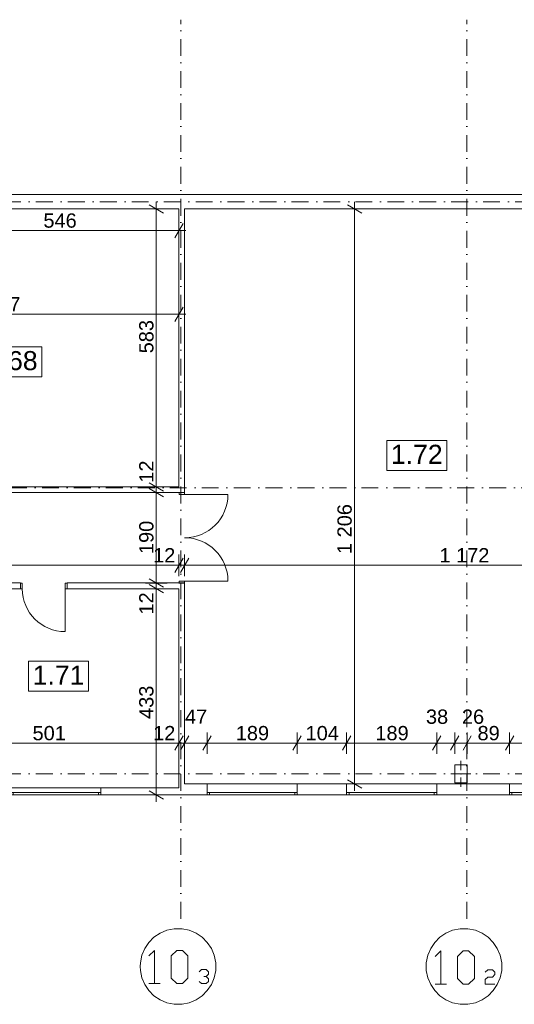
# Model space of a CAD drawing. Extents: x -283435 to 14216, y -77540 to 30522.
# Tile 23 of 177: x -203586 to -193205, y -77498 to -56843. Entities that reach past the tile are written whole.
import ezdxf

# ---------------------------------------------------------------- set-up
doc = ezdxf.new("R2010")
doc.units = 0
doc.header["$MEASUREMENT"] = 0
doc.linetypes.add('Kropki i Kreski', pattern=[670.277762, 352.777767, -176.388884, 0, -141.111112])
for name, color, linetype in [('Drzwi ArchiCAD', 7, 'Continuous'), ('Okna ArchiCADa', 7, 'Continuous'), ('SŁUPY', 7, 'Continuous'), ('WYMIARY', 7, 'Continuous'), ('ŚCIANY', 7, 'Continuous')]:
    doc.layers.add(name, color=color, linetype=linetype)
for name, color, linetype, lineweight in [('Drzwi ArchiCAD_Nr_Pióra__3', 3, 'Continuous', 18), ('Drzwi ArchiCAD_Nr_Pióra__7', 7, 'Continuous', 18), ('Okna ArchiCADa_Nr_Pióra__23', 23, 'Continuous', 18), ('Okna ArchiCADa_Nr_Pióra__3', 3, 'Continuous', 18), ('Okna ArchiCADa_Nr_Pióra__7', 7, 'Continuous', 18), ('OPISY_Nr_Pióra__65', 65, 'Continuous', 18), ('OPISY_Nr_Pióra__86', 86, 'Continuous', 18), ('OSIE_Nr_Pióra__5', 5, 'Continuous', 18), ('OSIE_Nr_Pióra__7', 7, 'Continuous', 18), ('SŁUPY_Nr_Pióra__20', 20, 'Continuous', 18), ('WYMIARY_Nr_Pióra__4', 4, 'Continuous', 18), ('WYMIARY_Nr_Pióra__5', 5, 'Continuous', 18), ('ŚCIANY_Nr_Pióra__7', 7, 'Continuous', 18)]:
    doc.layers.add(name, color=color, linetype=linetype, lineweight=lineweight)
doc.layers.add('SŁUPY_Nr_Pióra__28', color=7, linetype='Continuous', lineweight=18, true_color=0x260900)
doc.styles.add('GENERATED_STYLE_1', font='arial.ttf')
doc.styles.add('GENERATED_STYLE_2', font='txt')
doc.dimstyles.new('GENERATED_STYLE__1', dxfattribs={"dimtxt": 300, "dimasz": 228, "dimexe": 0.18, "dimexo": 0, "dimgap": 0.09, "dimtad": 1, "dimdec": 0, "dimlfac": 0.1, "dimzin": 0, "dimdsep": 46, "dimtxsty": 'GENERATED_STYLE_2', "dimblk": 'ARROWHEAD_2', "dimblk1": 'ARROWHEAD_2', "dimblk2": 'ARROWHEAD_2', "dimcen": 0.09, "dimclrd": 256, "dimclre": 256, "dimclrt": 256, "dimazin": 0, "dimtfac": 1, "dimtdec": 4, "dimtmove": 0, "dimatfit": 3, "dimfxl": 1, "dimtolj": 1, "dimtzin": 0, "dimarcsym": 0})
doc.dimstyles.new('GENERATED_STYLE__2', dxfattribs={"dimtxt": 300, "dimasz": 228, "dimexe": 0.18, "dimexo": 0, "dimgap": 0.09, "dimtad": 1, "dimtih": 1, "dimtoh": 1, "dimdec": 0, "dimlfac": 0.1, "dimzin": 0, "dimdsep": 46, "dimtxsty": 'GENERATED_STYLE_2', "dimblk": 'ARROWHEAD_2', "dimblk1": 'ARROWHEAD_2', "dimblk2": 'ARROWHEAD_2', "dimcen": 0.09, "dimclrd": 256, "dimclre": 256, "dimclrt": 256, "dimazin": 0, "dimtfac": 1, "dimtdec": 4, "dimtmove": 0, "dimatfit": 3, "dimfxl": 1, "dimtolj": 1, "dimtzin": 0, "dimarcsym": 0})
doc.dimstyles.new('GENERATED_STYLE__4', dxfattribs={"dimtxt": 300, "dimasz": 228, "dimexe": 0.18, "dimexo": 0, "dimgap": 0.09, "dimtad": 1, "dimdec": 0, "dimlfac": 0.1, "dimzin": 0, "dimdsep": 46, "dimtxsty": 'GENERATED_STYLE_2', "dimblk": 'ARROWHEAD_2', "dimblk1": 'ARROWHEAD_2', "dimblk2": 'ARROWHEAD_2', "dimcen": 0.09, "dimclrd": 256, "dimclre": 256, "dimclrt": 256, "dimazin": 0, "dimtfac": 1, "dimtdec": 4, "dimtmove": 2, "dimatfit": 3, "dimfxl": 1, "dimtolj": 1, "dimtzin": 0, "dimarcsym": 0})

# ---------------------------------------------------------------- blocks, each defined once
blk = doc.blocks.new('O M panel zakrzywiony 12_47')
at = {"layer": 'Okna ArchiCADa_Nr_Pióra__23', "linetype": 'Continuous'}
for p, q in [((-895, 0), (-945, 0)), ((-895, -50), (-895, 0)), ((945, 0), (895, 0)), ((895, 0), (895, -50)), ((-945, -50), (-895, -50)), ((895, -50), (945, -50))]:
    blk.add_line(p, q, dxfattribs=at)
at = {"layer": 'Okna ArchiCADa_Nr_Pióra__3', "linetype": 'Continuous'}
for p, q in [((-945, 0), (945, 0)), ((895, 0), (-895, 0)), ((-945, -150), (945, -150)), ((-895, -50), (895, -50))]:
    blk.add_line(p, q, dxfattribs=at)
at = {"layer": 'Okna ArchiCADa_Nr_Pióra__7', "linetype": 'Continuous'}
for p, q in [((-945, 0), (-945, -50)), ((945, 0), (945, -50))]:
    blk.add_line(p, q, dxfattribs=at)
blk = doc.blocks.new('Ściana_164', base_point=(-230530, -72956))
at = {"layer": 'ŚCIANY_Nr_Pióra__7', "linetype": 'Continuous'}
for p, q in [((-201882, -73056), (-201882, -72956)), ((-200244, -72956), (-201882, -72956)), ((-201882, -73106), (-201882, -73056)), ((-201882, -73106), (-200244, -73106))]:
    blk.add_line(p, q, dxfattribs=at)
at = {"layer": 'Okna ArchiCADa', "linetype": 'Continuous', "xscale": -1, "rotation": 180}
blk.add_blockref('O M panel zakrzywiony 12_47', (-202827, -73106), dxfattribs=at)
blk = doc.blocks.new('Ściana_464', base_point=(-228986, -60663))
at = {"layer": 'ŚCIANY_Nr_Pióra__7', "linetype": 'Continuous'}
for p, q in [((-188404, -60513), (-228986, -60513)), ((-207610, -60813), (-200244, -60813)), ((-200124, -60813), (-188404, -60813))]:
    blk.add_line(p, q, dxfattribs=at)
blk = doc.blocks.new('D1 Drzwi proste 12_147')
at = {"layer": 'Drzwi ArchiCAD_Nr_Pióra__3', "linetype": 'Continuous'}
for p, q in [((450, 0), (450, 900)), ((-450, 0), (-490, 0)), ((-490, 0), (-490, -115)), ((-450, -115), (-450, 0)), ((490, 0), (450, 0)), ((450, 0), (450, -115)), ((490, -115), (490, 0)), ((-490, -115), (-450, -115)), ((450, -115), (490, -115))]:
    blk.add_line(p, q, dxfattribs=at)
blk.add_arc((450, 0), 900, 90, 180, dxfattribs=at)
at = {"layer": 'Drzwi ArchiCAD_Nr_Pióra__7', "linetype": 'Continuous'}
for p, q in [((-490, 0), (-490, -115)), ((490, 0), (490, -115))]:
    blk.add_line(p, q, dxfattribs=at)
blk = doc.blocks.new('Ściana_466', base_point=(-208636, -68660))
at = {"layer": 'ŚCIANY_Nr_Pióra__7', "linetype": 'Continuous'}
for p, q in [((-208756, -68780), (-207885, -68780)), ((-207885, -68660), (-208636, -68660)), ((-207885, -68665), (-207885, -68660)), ((-207885, -68780), (-207885, -68665)), ((-206905, -68665), (-206905, -68660)), ((-203571, -68660), (-206905, -68660)), ((-206905, -68780), (-206905, -68665)), ((-206905, -68780), (-205370, -68780)), ((-205250, -68780), (-203571, -68780)), ((-203571, -68665), (-203571, -68660)), ((-203571, -68780), (-203571, -68665)), ((-202591, -68665), (-202591, -68660)), ((-200244, -68660), (-202591, -68660)), ((-202591, -68780), (-202591, -68665)), ((-202591, -68780), (-200244, -68780))]:
    blk.add_line(p, q, dxfattribs=at)
at = {"layer": 'Drzwi ArchiCAD', "linetype": 'Continuous', "xscale": -1, "rotation": 180}
for p in [(-207395, -68780), (-203081, -68780)]:
    blk.add_blockref('D1 Drzwi proste 12_147', p, dxfattribs=at)
blk = doc.blocks.new('D2 Drzwi podw. proste 12_26')
at = {"layer": 'Drzwi ArchiCAD_Nr_Pióra__3', "linetype": 'Continuous'}
for p, q in [((-908, 0), (-908, 908)), ((908, 0), (908, 908)), ((-908, 0), (-948, 0)), ((-948, 0), (-948, -115)), ((-908, -115), (-908, 0)), ((948, 0), (908, 0)), ((908, 0), (908, -115)), ((948, -115), (948, 0)), ((-948, -115), (-908, -115)), ((908, -115), (948, -115))]:
    blk.add_line(p, q, dxfattribs=at)
for centre, start, end in [((-908, 0), 0, 90), ((908, 0), 90, 180)]:
    blk.add_arc(centre, 908, start, end, dxfattribs=at)
at = {"layer": 'Drzwi ArchiCAD_Nr_Pióra__7', "linetype": 'Continuous'}
for p, q in [((-948, 0), (-948, -115)), ((948, 0), (948, -115))]:
    blk.add_line(p, q, dxfattribs=at)
blk = doc.blocks.new('Ściana_467', base_point=(-200244, -73106))
at = {"layer": 'ŚCIANY_Nr_Pióra__7', "linetype": 'Continuous'}
for p, q in [((-200244, -60813), (-200244, -66643)), ((-200124, -66763), (-200124, -60813)), ((-200239, -66763), (-200244, -66763)), ((-200124, -66763), (-200239, -66763)), ((-200239, -68660), (-200244, -68660)), ((-200244, -68780), (-200244, -72956)), ((-200124, -68660), (-200239, -68660)), ((-200124, -72876), (-200124, -68660))]:
    blk.add_line(p, q, dxfattribs=at)
at = {"layer": 'Drzwi ArchiCAD', "linetype": 'Continuous', "rotation": 270}
blk.add_blockref('D2 Drzwi podw. proste 12_26', (-200124, -67711), dxfattribs=at)
blk = doc.blocks.new('D2 Drzwi podw. proste 12_27')
at = {"layer": 'Drzwi ArchiCAD_Nr_Pióra__3', "linetype": 'Continuous'}
for p, q in [((-920, 0), (-920, 920)), ((920, 0), (920, 920)), ((-920, 0), (-960, 0)), ((-960, 0), (-960, -115)), ((-920, -115), (-920, 0)), ((960, 0), (920, 0)), ((920, 0), (920, -115)), ((960, -115), (960, 0)), ((-960, -115), (-920, -115)), ((920, -115), (960, -115))]:
    blk.add_line(p, q, dxfattribs=at)
for centre, start, end in [((-920, 0), 0, 90), ((920, 0), 90, 180)]:
    blk.add_arc(centre, 920, start, end, dxfattribs=at)
at = {"layer": 'Drzwi ArchiCAD_Nr_Pióra__7', "linetype": 'Continuous'}
for p, q in [((-960, 0), (-960, -115)), ((960, 0), (960, -115))]:
    blk.add_line(p, q, dxfattribs=at)
blk = doc.blocks.new('Ściana_480', base_point=(-200244, -66763))
at = {"layer": 'ŚCIANY_Nr_Pióra__7', "linetype": 'Continuous'}
for p, q in [((-207610, -66643), (-207610, -66758)), ((-205690, -66643), (-205690, -66758)), ((-200244, -66643), (-205690, -66643)), ((-207730, -66763), (-207610, -66763)), ((-207610, -66758), (-207610, -66763)), ((-205690, -66758), (-205690, -66763)), ((-205690, -66763), (-200244, -66763))]:
    blk.add_line(p, q, dxfattribs=at)
at = {"layer": 'Drzwi ArchiCAD', "linetype": 'Continuous', "xscale": -1}
blk.add_blockref('D2 Drzwi podw. proste 12_27', (-206650, -66643), dxfattribs=at)
blk = doc.blocks.new('O M panel zakrzywiony 12_64')
at = {"layer": 'Okna ArchiCADa_Nr_Pióra__23', "linetype": 'Continuous'}
for p, q in [((-895, 0), (-945, 0)), ((-895, -50), (-895, 0)), ((945, 0), (895, 0)), ((895, 0), (895, -50)), ((-945, -50), (-895, -50)), ((895, -50), (945, -50))]:
    blk.add_line(p, q, dxfattribs=at)
at = {"layer": 'Okna ArchiCADa_Nr_Pióra__3', "linetype": 'Continuous'}
for p, q in [((-945, 0), (945, 0)), ((895, 0), (-895, 0)), ((-895, -50), (895, -50)), ((-945, -230), (945, -230))]:
    blk.add_line(p, q, dxfattribs=at)
at = {"layer": 'Okna ArchiCADa_Nr_Pióra__7', "linetype": 'Continuous'}
for p, q in [((-945, 0), (-945, -50)), ((945, 0), (945, -50))]:
    blk.add_line(p, q, dxfattribs=at)
blk = doc.blocks.new('O M panel zakrzywiony 12_65')
at = {"layer": 'Okna ArchiCADa_Nr_Pióra__23', "linetype": 'Continuous'}
for p, q in [((-1945, 0), (-1995, 0)), ((-1945, -50), (-1945, 0)), ((1995, 0), (1945, 0)), ((1945, 0), (1945, -50)), ((-1995, -50), (-1945, -50)), ((1945, -50), (1995, -50))]:
    blk.add_line(p, q, dxfattribs=at)
at = {"layer": 'Okna ArchiCADa_Nr_Pióra__3', "linetype": 'Continuous'}
for p, q in [((-1995, 0), (1995, 0)), ((1945, 0), (-1945, 0)), ((-1945, -50), (1945, -50)), ((-1995, -230), (1995, -230))]:
    blk.add_line(p, q, dxfattribs=at)
at = {"layer": 'Okna ArchiCADa_Nr_Pióra__7', "linetype": 'Continuous'}
for p, q in [((-1995, 0), (-1995, -50)), ((1995, 0), (1995, -50))]:
    blk.add_line(p, q, dxfattribs=at)
blk = doc.blocks.new('Ściana_490', base_point=(-200244, -73106))
at = {"layer": 'ŚCIANY_Nr_Pióra__7', "linetype": 'Continuous'}
for p, q in [((-199654, -72876), (-200124, -72876)), ((-199654, -73056), (-199654, -72876)), ((-197764, -73056), (-197764, -72876)), ((-196724, -72876), (-197764, -72876)), ((-196724, -73056), (-196724, -72876)), ((-194834, -73056), (-194834, -72876)), ((-193304, -72876), (-194834, -72876)), ((-193304, -73056), (-193304, -72876)), ((-189314, -73056), (-189314, -72876)), ((-188404, -72876), (-189314, -72876)), ((-188154, -73106), (-188154, -72876)), ((-200244, -73106), (-199654, -73106)), ((-199654, -73106), (-199654, -73056)), ((-197764, -73106), (-197764, -73056)), ((-197764, -73106), (-196724, -73106)), ((-196724, -73106), (-196724, -73056)), ((-194834, -73106), (-194834, -73056)), ((-194834, -73106), (-193304, -73106)), ((-193304, -73106), (-193304, -73056)), ((-189314, -73106), (-189314, -73056)), ((-189314, -73106), (-188154, -73106))]:
    blk.add_line(p, q, dxfattribs=at)
at = {"layer": 'Okna ArchiCADa', "linetype": 'Continuous', "xscale": -1, "rotation": 180}
for name, p in [('O M panel zakrzywiony 12_64', (-198709, -73106)), ('O M panel zakrzywiony 12_64', (-195779, -73106)), ('O M panel zakrzywiony 12_65', (-191309, -73106))]:
    blk.add_blockref(name, p, dxfattribs=at)
blk = doc.blocks.new('Słup_158', base_point=(-194324, -72663))
at = {"layer": 'SŁUPY_Nr_Pióra__20', "linetype": 'Continuous'}
for p, q in [((-194324, -72583), (-194324, -72393)), ((-194404, -72663), (-194534, -72663)), ((-194244, -72663), (-194114, -72663)), ((-194324, -72743), (-194324, -72933))]:
    blk.add_line(p, q, dxfattribs=at)
blk.add_point((-194324, -72663), dxfattribs=at)
at = {"layer": 'SŁUPY_Nr_Pióra__28', "linetype": 'Continuous', "flags": 128}
blk.add_lwpolyline([(-194194, -72473), (-194454, -72473), (-194454, -72853), (-194194, -72853)], close=True, dxfattribs=at)
blk = doc.blocks.new('*D2336')
at = {"layer": 'WYMIARY_Nr_Pióra__4', "linetype": 'Continuous', "transparency": 16777216}
for p, q in [((-205617, -61116), (-205791, -61416)), ((-205704, -61491), (-205704, -61041)), ((-200331, -61416), (-200157, -61116)), ((-200244, -61491), (-200244, -61041)), ((-205704, -61266), (-200244, -61266)), ((-200244, -61266), (-200097, -61266))]:
    blk.add_line(p, q, dxfattribs=at)
at = {"layer": 'WYMIARY_Nr_Pióra__5', "transparency": 16777216, "char_height": 300, "attachment_point": 1, "style": 'GENERATED_STYLE_1'}
for s, insert in [('{48}', (-205617, -60906)), ('{546}', (-203088, -60906))]:
    blk.add_mtext(s, dxfattribs=dict(at, insert=insert))
blk = doc.blocks.new('ARROWHEAD_2')
at = {"linetype": 'Continuous'}
for p, q in [((0, 0), (-1, 0)), ((-0.378, -0.655), (0.378, 0.655))]:
    blk.add_line(p, q, dxfattribs=at)
blk = doc.blocks.new('*D2347')
at = {"layer": 'WYMIARY_Nr_Pióra__4', "linetype": 'Continuous', "transparency": 16777216}
for p, q in [((-200493, -68780), (-200943, -68780)), ((-200868, -68693), (-200568, -68866)), ((-200718, -73106), (-200718, -68780)), ((-200493, -73106), (-200943, -73106)), ((-200868, -73019), (-200568, -73192)), ((-200718, -73253), (-200718, -73106))]:
    blk.add_line(p, q, dxfattribs=at)
at = {"layer": 'WYMIARY_Nr_Pióra__5', "transparency": 16777216, "char_height": 300, "attachment_point": 1, "rotation": 90, "style": 'GENERATED_STYLE_1'}
for s, insert in [('{12}', (-201078, -69322)), ('{433}', (-201078, -71512))]:
    blk.add_mtext(s, dxfattribs=dict(at, insert=insert))
blk = doc.blocks.new('*D2348')
at = {"layer": 'WYMIARY_Nr_Pióra__4', "linetype": 'Continuous', "transparency": 16777216}
for p, q in [((-200868, -68573), (-200568, -68746)), ((-200493, -68660), (-200943, -68660)), ((-200493, -68780), (-200943, -68780)), ((-200868, -68693), (-200568, -68866)), ((-200718, -68780), (-200718, -68660))]:
    blk.add_line(p, q, dxfattribs=at)
blk = doc.blocks.new('*D2349')
at = {"layer": 'WYMIARY_Nr_Pióra__4', "linetype": 'Continuous', "transparency": 16777216}
for p, q in [((-200868, -66676), (-200568, -66850)), ((-200493, -66763), (-200943, -66763)), ((-200718, -68660), (-200718, -66763)), ((-200868, -68573), (-200568, -68746)), ((-200493, -68660), (-200943, -68660))]:
    blk.add_line(p, q, dxfattribs=at)
at = {"layer": 'WYMIARY_Nr_Pióra__5', "transparency": 16777216, "insert": (-201078, -68053), "char_height": 300, "attachment_point": 1, "rotation": 90, "style": 'GENERATED_STYLE_1'}
blk.add_mtext('{190}', dxfattribs=at)
blk = doc.blocks.new('*D2350')
at = {"layer": 'WYMIARY_Nr_Pióra__4', "linetype": 'Continuous', "transparency": 16777216}
for p, q in [((-200493, -66643), (-200943, -66643)), ((-200868, -66556), (-200568, -66730)), ((-200868, -66676), (-200568, -66850)), ((-200718, -66763), (-200718, -66643)), ((-200493, -66763), (-200943, -66763))]:
    blk.add_line(p, q, dxfattribs=at)
blk = doc.blocks.new('*D2351')
at = {"layer": 'WYMIARY_Nr_Pióra__4', "linetype": 'Continuous', "transparency": 16777216}
for p, q in [((-200718, -60813), (-200718, -60666)), ((-200493, -60813), (-200943, -60813)), ((-200568, -60900), (-200868, -60726)), ((-200718, -66643), (-200718, -60813)), ((-200493, -66643), (-200943, -66643)), ((-200868, -66556), (-200568, -66730))]:
    blk.add_line(p, q, dxfattribs=at)
at = {"layer": 'WYMIARY_Nr_Pióra__5', "transparency": 16777216, "char_height": 300, "attachment_point": 1, "rotation": 90, "style": 'GENERATED_STYLE_1'}
for s, insert in [('{583}', (-201078, -63842)), ('{12}', (-201078, -66556))]:
    blk.add_mtext(s, dxfattribs=dict(at, insert=insert))
blk = doc.blocks.new('*D2356')
at = {"layer": 'WYMIARY_Nr_Pióra__4', "linetype": 'Continuous', "transparency": 16777216}
for p, q in [((-205163, -71869), (-205337, -72169)), ((-205250, -72244), (-205250, -71794)), ((-200157, -71869), (-200331, -72169)), ((-200244, -72244), (-200244, -71794)), ((-205250, -72019), (-200244, -72019))]:
    blk.add_line(p, q, dxfattribs=at)
at = {"layer": 'WYMIARY_Nr_Pióra__5', "transparency": 16777216, "char_height": 300, "attachment_point": 1, "style": 'GENERATED_STYLE_1'}
for s, insert in [('{501}', (-203316, -71659)), ('{12}', (-200786, -71659))]:
    blk.add_mtext(s, dxfattribs=dict(at, insert=insert))
blk = doc.blocks.new('*D2357')
at = {"layer": 'WYMIARY_Nr_Pióra__4', "linetype": 'Continuous', "transparency": 16777216}
for p, q in [((-200157, -71869), (-200331, -72169)), ((-200244, -72244), (-200244, -71794)), ((-200037, -71869), (-200211, -72169)), ((-200124, -72244), (-200124, -71794)), ((-200244, -72019), (-200124, -72019))]:
    blk.add_line(p, q, dxfattribs=at)
blk = doc.blocks.new('*D2358')
at = {"layer": 'WYMIARY_Nr_Pióra__4', "linetype": 'Continuous', "transparency": 16777216}
for p, q in [((-200037, -71869), (-200211, -72169)), ((-200124, -72244), (-200124, -71794)), ((-199567, -71869), (-199741, -72169)), ((-199654, -72244), (-199654, -71794)), ((-200124, -72019), (-199654, -72019))]:
    blk.add_line(p, q, dxfattribs=at)
at = {"layer": 'WYMIARY_Nr_Pióra__5', "transparency": 16777216, "insert": (-200117, -71314), "char_height": 300, "attachment_point": 1, "style": 'GENERATED_STYLE_1'}
blk.add_mtext('{47}', dxfattribs=at)
blk = doc.blocks.new('*D2359')
at = {"layer": 'WYMIARY_Nr_Pióra__4', "linetype": 'Continuous', "transparency": 16777216}
for p, q in [((-199567, -71869), (-199741, -72169)), ((-199654, -72244), (-199654, -71794)), ((-197677, -71869), (-197851, -72169)), ((-197764, -72244), (-197764, -71794)), ((-199654, -72019), (-197764, -72019))]:
    blk.add_line(p, q, dxfattribs=at)
at = {"layer": 'WYMIARY_Nr_Pióra__5', "transparency": 16777216, "insert": (-199051, -71659), "char_height": 300, "attachment_point": 1, "style": 'GENERATED_STYLE_1'}
blk.add_mtext('{189}', dxfattribs=at)
blk = doc.blocks.new('*D2360')
at = {"layer": 'WYMIARY_Nr_Pióra__4', "linetype": 'Continuous', "transparency": 16777216}
for p, q in [((-197677, -71869), (-197851, -72169)), ((-197764, -72244), (-197764, -71794)), ((-196637, -71869), (-196811, -72169)), ((-196724, -72244), (-196724, -71794)), ((-197764, -72019), (-196724, -72019))]:
    blk.add_line(p, q, dxfattribs=at)
at = {"layer": 'WYMIARY_Nr_Pióra__5', "transparency": 16777216, "insert": (-197586, -71659), "char_height": 300, "attachment_point": 1, "style": 'GENERATED_STYLE_1'}
blk.add_mtext('{104}', dxfattribs=at)
blk = doc.blocks.new('*D2361')
at = {"layer": 'WYMIARY_Nr_Pióra__4', "linetype": 'Continuous', "transparency": 16777216}
for p, q in [((-196637, -71869), (-196811, -72169)), ((-196724, -72244), (-196724, -71794)), ((-194747, -71869), (-194921, -72169)), ((-194834, -72244), (-194834, -71794)), ((-196724, -72019), (-194834, -72019))]:
    blk.add_line(p, q, dxfattribs=at)
at = {"layer": 'WYMIARY_Nr_Pióra__5', "transparency": 16777216, "char_height": 300, "attachment_point": 1, "style": 'GENERATED_STYLE_1'}
for s, insert in [('{38}', (-195059, -71314)), ('{189}', (-196121, -71659))]:
    blk.add_mtext(s, dxfattribs=dict(at, insert=insert))
blk = doc.blocks.new('*D2362')
at = {"layer": 'WYMIARY_Nr_Pióra__4', "linetype": 'Continuous', "transparency": 16777216}
for p, q in [((-194747, -71869), (-194921, -72169)), ((-194834, -72244), (-194834, -71794)), ((-194367, -71869), (-194541, -72169)), ((-194454, -72244), (-194454, -71794)), ((-194834, -72019), (-194454, -72019))]:
    blk.add_line(p, q, dxfattribs=at)
blk = doc.blocks.new('*D2363')
at = {"layer": 'WYMIARY_Nr_Pióra__4', "linetype": 'Continuous', "transparency": 16777216}
for p, q in [((-194367, -71869), (-194541, -72169)), ((-194454, -72244), (-194454, -71794)), ((-194107, -71869), (-194281, -72169)), ((-194194, -72244), (-194194, -71794)), ((-194454, -72019), (-194194, -72019))]:
    blk.add_line(p, q, dxfattribs=at)
at = {"layer": 'WYMIARY_Nr_Pióra__5', "transparency": 16777216, "insert": (-194304, -71314), "char_height": 300, "attachment_point": 1, "style": 'GENERATED_STYLE_1'}
blk.add_mtext('{26}', dxfattribs=at)
blk = doc.blocks.new('*D2364')
at = {"layer": 'WYMIARY_Nr_Pióra__4', "linetype": 'Continuous', "transparency": 16777216}
for p, q in [((-194107, -71869), (-194281, -72169)), ((-194194, -72244), (-194194, -71794)), ((-193217, -71869), (-193391, -72169)), ((-193304, -72244), (-193304, -71794)), ((-194194, -72019), (-193304, -72019))]:
    blk.add_line(p, q, dxfattribs=at)
at = {"layer": 'WYMIARY_Nr_Pióra__5', "transparency": 16777216, "insert": (-193977, -71659), "char_height": 300, "attachment_point": 1, "style": 'GENERATED_STYLE_1'}
blk.add_mtext('{89}', dxfattribs=at)
blk = doc.blocks.new('*D2365')
at = {"layer": 'WYMIARY_Nr_Pióra__4', "linetype": 'Continuous', "transparency": 16777216}
for p, q in [((-193217, -71869), (-193391, -72169)), ((-193304, -72244), (-193304, -71794)), ((-189227, -71869), (-189401, -72169)), ((-189314, -72244), (-189314, -71794)), ((-193304, -72019), (-189314, -72019))]:
    blk.add_line(p, q, dxfattribs=at)
at = {"layer": 'WYMIARY_Nr_Pióra__5', "transparency": 16777216, "insert": (-191651, -71659), "char_height": 300, "attachment_point": 1, "style": 'GENERATED_STYLE_1'}
blk.add_mtext('{399}', dxfattribs=at)
blk = doc.blocks.new('*D2366')
at = {"layer": 'WYMIARY_Nr_Pióra__4', "linetype": 'Continuous', "transparency": 16777216}
for p, q in [((-189227, -71869), (-189401, -72169)), ((-189314, -72244), (-189314, -71794)), ((-188317, -71869), (-188491, -72169)), ((-188404, -72244), (-188404, -71794)), ((-189314, -72019), (-188404, -72019))]:
    blk.add_line(p, q, dxfattribs=at)
at = {"layer": 'WYMIARY_Nr_Pióra__5', "transparency": 16777216, "insert": (-189087, -71659), "char_height": 300, "attachment_point": 1, "style": 'GENERATED_STYLE_1'}
blk.add_mtext('{91}', dxfattribs=at)
blk = doc.blocks.new('*D2367')
at = {"layer": 'WYMIARY_Nr_Pióra__4', "linetype": 'Continuous', "transparency": 16777216}
for p, q in [((-188317, -71869), (-188491, -72169)), ((-188404, -72244), (-188404, -71794)), ((-188067, -71869), (-188241, -72169)), ((-188154, -72244), (-188154, -71794)), ((-188404, -72019), (-188154, -72019))]:
    blk.add_line(p, q, dxfattribs=at)
blk = doc.blocks.new('*D2368')
at = {"layer": 'WYMIARY_Nr_Pióra__4', "linetype": 'Continuous', "transparency": 16777216}
for p, q in [((-188067, -71869), (-188241, -72169)), ((-188154, -72244), (-188154, -71794)), ((-176491, -72169), (-176317, -71869)), ((-176404, -72244), (-176404, -71794)), ((-188154, -72019), (-176404, -72019)), ((-176404, -72019), (-176257, -72019))]:
    blk.add_line(p, q, dxfattribs=at)
at = {"layer": 'WYMIARY_Nr_Pióra__5', "transparency": 16777216, "char_height": 300, "attachment_point": 1, "style": 'GENERATED_STYLE_1'}
for s, insert in [('{25}', (-188067, -71659)), ('{1\xa0175}', (-182564, -71659))]:
    blk.add_mtext(s, dxfattribs=dict(at, insert=insert))
blk = doc.blocks.new('*D2369')
at = {"layer": 'WYMIARY_Nr_Pióra__4', "linetype": 'Continuous', "transparency": 16777216}
for p, q in [((-208549, -68138), (-208722, -68438)), ((-208636, -68513), (-208636, -68063)), ((-200157, -68138), (-200331, -68438)), ((-200244, -68513), (-200244, -68063)), ((-208783, -68288), (-208636, -68288)), ((-208636, -68288), (-200244, -68288))]:
    blk.add_line(p, q, dxfattribs=at)
at = {"layer": 'WYMIARY_Nr_Pióra__5', "transparency": 16777216, "char_height": 300, "attachment_point": 1, "style": 'GENERATED_STYLE_1'}
for s, insert in [('{839}', (-205009, -67928)), ('{12}', (-200786, -67928))]:
    blk.add_mtext(s, dxfattribs=dict(at, insert=insert))
blk = doc.blocks.new('*D2370')
at = {"layer": 'WYMIARY_Nr_Pióra__4', "linetype": 'Continuous', "transparency": 16777216}
for p, q in [((-200157, -68138), (-200331, -68438)), ((-200244, -68513), (-200244, -68063)), ((-200037, -68138), (-200211, -68438)), ((-200124, -68513), (-200124, -68063)), ((-200244, -68288), (-200124, -68288))]:
    blk.add_line(p, q, dxfattribs=at)
blk = doc.blocks.new('*D2371')
at = {"layer": 'WYMIARY_Nr_Pióra__4', "linetype": 'Continuous', "transparency": 16777216}
for p, q in [((-200037, -68138), (-200211, -68438)), ((-200124, -68513), (-200124, -68063)), ((-188491, -68438), (-188317, -68138)), ((-188404, -68513), (-188404, -68063)), ((-200124, -68288), (-188404, -68288)), ((-188404, -68288), (-188257, -68288))]:
    blk.add_line(p, q, dxfattribs=at)
at = {"layer": 'WYMIARY_Nr_Pióra__5', "transparency": 16777216, "insert": (-194777, -67928), "char_height": 300, "attachment_point": 1, "style": 'GENERATED_STYLE_1'}
blk.add_mtext('{1\xa0172}', dxfattribs=at)
blk = doc.blocks.new('*D2374')
at = {"layer": 'WYMIARY_Nr_Pióra__4', "linetype": 'Continuous', "transparency": 16777216}
for p, q in [((-207524, -62873), (-207697, -63173)), ((-207610, -63248), (-207610, -62798)), ((-200331, -63173), (-200157, -62873)), ((-200244, -63248), (-200244, -62798)), ((-207757, -63023), (-207610, -63023)), ((-207610, -63023), (-200244, -63023)), ((-200244, -63023), (-200097, -63023))]:
    blk.add_line(p, q, dxfattribs=at)
at = {"layer": 'WYMIARY_Nr_Pióra__5', "transparency": 16777216, "insert": (-204269, -62663), "char_height": 300, "attachment_point": 1, "style": 'GENERATED_STYLE_1'}
blk.add_mtext('{737}', dxfattribs=at)
blk = doc.blocks.new('*D2375')
at = {"layer": 'WYMIARY_Nr_Pióra__4', "linetype": 'Continuous', "transparency": 16777216}
for p, q in [((-196558, -60813), (-196558, -60666)), ((-196333, -60813), (-196783, -60813)), ((-196408, -60900), (-196708, -60726)), ((-196558, -72876), (-196558, -60813)), ((-196333, -72876), (-196783, -72876)), ((-196708, -72789), (-196408, -72962)), ((-196558, -73023), (-196558, -72876))]:
    blk.add_line(p, q, dxfattribs=at)
at = {"layer": 'WYMIARY_Nr_Pióra__5', "transparency": 16777216, "insert": (-196918, -68053), "char_height": 300, "attachment_point": 1, "rotation": 90, "style": 'GENERATED_STYLE_1'}
blk.add_mtext('{1\xa0206}', dxfattribs=at)

msp = doc.modelspace()

# ---------------------------------------------------------------- linework, layer by layer
at = {"layer": 'OPISY_Nr_Pióra__65', "linetype": 'Continuous', "flags": 128}
for points in [[(-204382.6, -63703.3), (-203123.7, -63703.3), (-203123.7, -64331.8), (-204382.6, -64331.8)], [(-195882, -65668.5), (-194623.2, -65668.5), (-194623.2, -66297.1), (-195882, -66297.1)], [(-203399.5, -70300.8), (-202140.6, -70300.8), (-202140.6, -70929.3), (-203399.5, -70929.3)]]:
    msp.add_lwpolyline(points, close=True, dxfattribs=at)
at = {"layer": 'OSIE_Nr_Pióra__5', "linetype": 'Kropki i Kreski'}
for p, q in [((-200204, -75704.3), (-200204, -56842.9)), ((-194204, -75704.3), (-194204, -56842.9))]:
    msp.add_line(p, q, dxfattribs=at)
at = {"layer": 'OSIE_Nr_Pióra__7', "linetype": 'Kropki i Kreski'}
for p, q in [((-230728.9, -60663), (11369.3, -60663)), ((-233283.4, -66663), (11369.3, -66663)), ((-230728.9, -72663), (11369.3, -72663))]:
    msp.add_line(p, q, dxfattribs=at)
at = {"layer": 'OSIE_Nr_Pióra__7', "linetype": 'Continuous', "flags": 128}
for points in [[(-201055.7, -76703), (-201050.4, -76786.9), (-201018.9, -76943.7), (-200961.4, -77084.8), (-200872.5, -77210.2), (-200768.1, -77320.2), (-200637.4, -77403.8), (-200496, -77466.6), (-200344.5, -77497.7), (-200260.9, -77497.7), (-200177.1, -77497.7), (-200025.6, -77466.6), (-199884.5, -77403.8), (-199753.7, -77320.2), (-199649.1, -77210.2), (-199560.2, -77084.8), (-199502.7, -76943.7), (-199471.2, -76786.9), (-199465.9, -76703), (-199471.2, -76624.7), (-199502.7, -76467.9), (-199560.2, -76326.5), (-199649.1, -76201.1), (-199753.7, -76091.5), (-199884.5, -76007.6), (-200025.6, -75945), (-200177.1, -75913.6), (-200260.9, -75913.6), (-200344.5, -75913.6), (-200496, -75945), (-200637.4, -76007.6), (-200768.1, -76091.5), (-200872.5, -76201.1), (-200961.4, -76326.5), (-201018.9, -76467.9), (-201050.4, -76624.7)], [(-195052.9, -76703), (-195052.9, -76786.9), (-195016.4, -76943.7), (-194958.9, -77084.8), (-194875.3, -77210.2), (-194765.3, -77320.2), (-194639.9, -77403.8), (-194498.8, -77466.6), (-194341.7, -77497.7), (-194258.1, -77497.7), (-194179.9, -77497.7), (-194022.8, -77466.6), (-193881.7, -77403.8), (-193756.3, -77320.2), (-193646.3, -77210.2), (-193562.7, -77084.8), (-193500.1, -76943.7), (-193468.7, -76786.9), (-193468.7, -76703), (-193468.7, -76624.7), (-193500.1, -76467.9), (-193562.7, -76326.5), (-193646.3, -76201.1), (-193756.3, -76091.5), (-193881.7, -76007.6), (-194022.8, -75945), (-194179.9, -75913.6), (-194258.1, -75913.6), (-194341.7, -75913.6), (-194498.8, -75945), (-194639.9, -76007.6), (-194765.3, -76091.5), (-194875.3, -76201.1), (-194958.9, -76326.5), (-195016.4, -76467.9), (-195052.9, -76624.7)], [(-200287, -77063.8), (-200407.1, -76948.7), (-200407.1, -76483.3), (-200287, -76368.3), (-200172, -76368.3), (-200057, -76483.3), (-200057, -76948.7), (-200172, -77063.8)], [(-194279.2, -77074.4), (-194394.2, -76959.4), (-194394.2, -76494), (-194279.2, -76373.7), (-194164.2, -76373.7), (-194043.8, -76494), (-194043.8, -76959.4), (-194164.2, -77074.4)]]:
    msp.add_lwpolyline(points, close=True, dxfattribs=at)
for points in [[(-200757.5, -77063.8), (-200757.5, -76368.3), (-200872.5, -76483.3)], [(-194744.6, -77074.4), (-194744.6, -76373.7), (-194864.6, -76494)], [(-199669.9, -76917.3), (-199623, -76865.1), (-199623, -76818), (-199669.9, -76765.8), (-199769.5, -76765.8), (-199821.6, -76818)], [(-193813.8, -76823.3), (-193761.3, -76776.2), (-193662, -76776.2), (-193615.2, -76823.3), (-193615.2, -76875.5), (-193662, -76928), (-193761.3, -76928), (-193813.8, -76975.1), (-193813.8, -77074.4), (-193615.2, -77074.4)], [(-199821.6, -77016.9), (-199769.5, -77063.8), (-199669.9, -77063.8), (-199623, -77016.9), (-199623, -76964.5), (-199669.9, -76917.3), (-199722.3, -76917.3)], [(-200872.5, -77063.8), (-200637.4, -77063.8)], [(-194864.6, -77074.4), (-194629.6, -77074.4)]]:
    msp.add_lwpolyline(points, dxfattribs=at)

# ---------------------------------------------------------------- block references
at = {"layer": 'SŁUPY'}
msp.add_blockref('Słup_158', (-194324, -72663), dxfattribs=at)
at = {"layer": 'ŚCIANY'}
for name, p in [('Ściana_464', (-228985.5, -60663)), ('Ściana_467', (-200244, -73105.8)), ('Ściana_480', (-200244, -66762.9)), ('Ściana_466', (-208635.9, -68659.6)), ('Ściana_490', (-200244, -73105.8)), ('Ściana_164', (-230530.3, -72955.8))]:
    msp.add_blockref(name, p, dxfattribs=at)

# ---------------------------------------------------------------- texts
at = {"layer": 'OPISY_Nr_Pióra__86', "linetype": 'Continuous', "char_height": 400, "attachment_point": 2, "style": 'GENERATED_STYLE_1'}
for s, insert in [('{1.68}', (-203753.1, -63794.7)), ('{1.72}', (-195252.6, -65759.9)), ('{1.71}', (-202770, -70392.2))]:
    msp.add_mtext(s, dxfattribs=dict(at, insert=insert))

# ---------------------------------------------------------------- dimensions: what is measured, and where the dimension line sits
at = {"layer": 'WYMIARY', "linetype": 'Continuous'}
for base, p1, p2, dimstyle, picture, middle in [((-200718.2, -73105.8), (-200244, -66642.9), (-200244, -60813), 'GENERATED_STYLE__1', '*D2351', (-200928.2, -63504.4)), ((-196557.5, -72875.8), (-200124, -72875.8), (-200124, -60813), 'GENERATED_STYLE__4', '*D2375', (-196767.5, -67538.5)), ((-200718.2, -73105.8), (-200244, -66762.9), (-200244, -66642.9), 'GENERATED_STYLE__1', '*D2350', (-200928.2, -66331.3)), ((-200718.2, -73105.8), (-200244, -68659.6), (-200244, -66762.9), 'GENERATED_STYLE__1', '*D2349', (-200928.2, -67715.4)), ((-200718.2, -73105.8), (-200244, -68779.6), (-200244, -68659.6), 'GENERATED_STYLE__1', '*D2348', (-200928.2, -69096.7)), ((-200718.2, -73105.8), (-200244, -73105.8), (-200244, -68779.6), 'GENERATED_STYLE__1', '*D2347', (-200928.2, -71174.5))]:
    dim = msp.add_linear_dim(base=base, p1=p1, p2=p2, angle=90, dimstyle=dimstyle, dxfattribs=at)
    dim.commit()
    dim.dimension.update_dxf_attribs({"geometry": picture, "text_midpoint": middle})
for base, p1, p2, picture, middle in [((-214843.4, -61265.5), (-205704, -61453), (-200244, -60813), '*D2336', (-202750.5, -61055.5)), ((-207610.5, -63023.3), (-207610.5, -60813), (-200244, -60813), '*D2374', (-203931.4, -62813.3)), ((-208635.9, -68288.1), (-200124, -68659.6), (-188404, -63959.1), '*D2371', (-194262.7, -68078.1)), ((-208635.9, -68288.1), (-208635.9, -68659.6), (-200244, -68659.6), '*D2369', (-204671.7, -68078.1)), ((-208635.9, -68288.1), (-200244, -68659.6), (-200124, -68659.6), '*D2370', (-200561.1, -68078.1)), ((-212004, -72018.9), (-196724, -72875.8), (-194834, -72875.8), '*D2361', (-195783.2, -71808.9)), ((-212004, -72018.9), (-194454, -72473), (-194194, -72473), '*D2363', (-194079.1, -71463.9)), ((-212004, -72018.9), (-200124, -72875.8), (-199654, -72875.8), '*D2358', (-199891.8, -71463.9)), ((-212004, -72018.9), (-194834, -72875.8), (-194454, -72473), '*D2362', (-194834.4, -71463.9)), ((-212004, -72018.9), (-205250, -72955.8), (-200244, -73105.8), '*D2356', (-202978.8, -71808.9)), ((-212004, -72018.9), (-199654, -72875.8), (-197764, -72875.8), '*D2359', (-198713.2, -71808.9)), ((-212004, -72018.9), (-197764, -72875.8), (-196724, -72875.8), '*D2360', (-197248.2, -71808.9)), ((-212004, -72018.9), (-194194, -72473), (-193304, -72875.8), '*D2364', (-193751.8, -71808.9)), ((-212004, -72018.9), (-193304, -72875.8), (-189314, -72875.8), '*D2365', (-191313.2, -71808.9)), ((-212004, -72018.9), (-189314, -72875.8), (-188404, -73105.8), '*D2366', (-188861.8, -71808.9)), ((-212004, -72018.9), (-188154, -72875.8), (-176404, -72955.8), '*D2368', (-182050, -71808.9)), ((-212004, -72018.9), (-200244, -73105.8), (-200124, -72875.8), '*D2357', (-200561.1, -71808.9)), ((-212004, -72018.9), (-188404, -73105.8), (-188154, -72875.8), '*D2367', (-187842.4, -71808.9))]:
    dim = msp.add_linear_dim(base=base, p1=p1, p2=p2, dimstyle='GENERATED_STYLE__2', dxfattribs=at)
    dim.commit()
    dim.dimension.update_dxf_attribs({"geometry": picture, "text_midpoint": middle})

doc.saveas('drawing.dxf')
